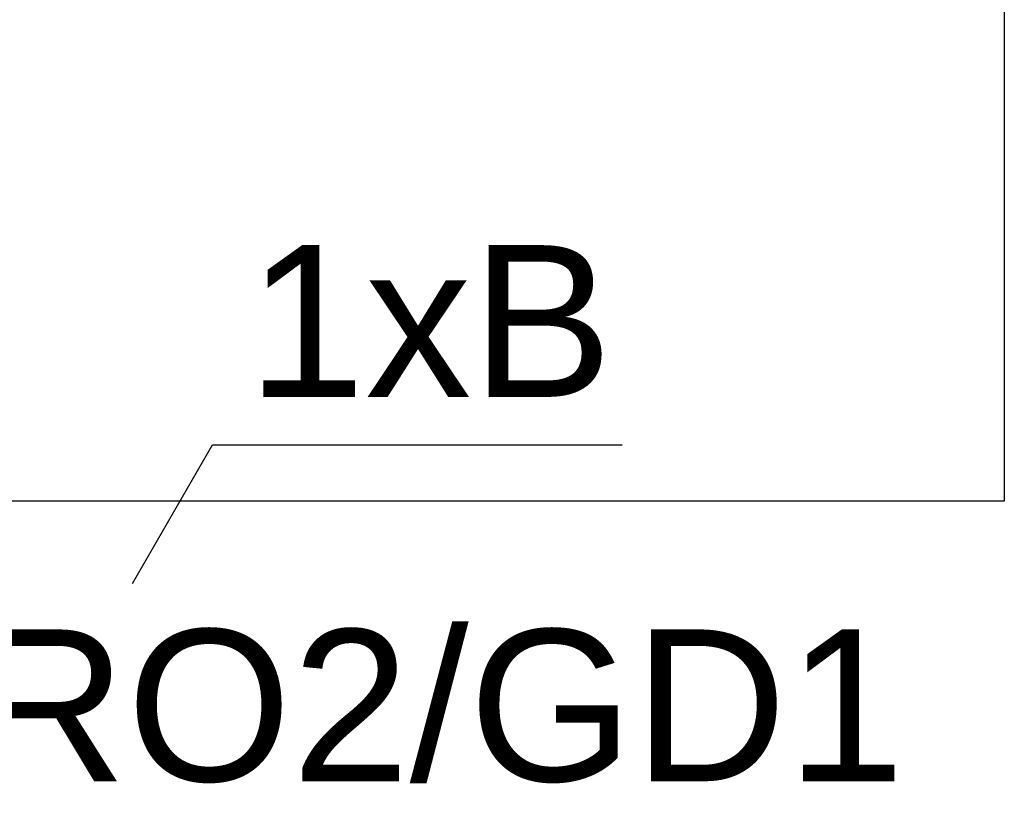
# Model space of a CAD drawing. Header units: millimetres. Extents: x 83969 to 163860, y -22594 to 4849.
# Tile 46 of 108: x 163525.86 to 163535.58, y -21409.31 to -21401.42. Entities that reach past the tile are written whole.
import ezdxf

# ---------------------------------------------------------------- set-up
doc = ezdxf.new("R2010")
doc.units = ezdxf.units.MM
for name, color, linetype in [('! PT Instalacja niskoprądowa', 1, 'Continuous'), ('! PT Oświetlenie Adresy', 1, 'Continuous'), ('00 CCTV IP - MIWI', 10, 'Continuous')]:
    doc.layers.add(name, color=color, linetype=linetype)
doc.styles.add('Arial', font='arial.ttf')
doc.styles.get("Standard").update_dxf_attribs({"font": 'arial.ttf'})

msp = doc.modelspace()

# ---------------------------------------------------------------- linework, layer by layer
at = {"layer": '! PT Instalacja niskoprądowa'}
msp.add_lwpolyline([(163535.5801, -21397.5491), (163535.5801, -21406.1807), (163525.0449, -21406.1807)], dxfattribs=at)
at = {"layer": '00 CCTV IP - MIWI', "color": 1}
for p, q in [((163526.9704, -21406.9912), (163527.7603, -21405.6229)), ((163527.7603, -21405.6229), (163531.8059, -21405.6229))]:
    msp.add_line(p, q, dxfattribs=at)

# ---------------------------------------------------------------- texts
at = {"layer": '! PT Oświetlenie Adresy', "insert": (163525.3993, -21407.4464), "char_height": 1.5, "attachment_point": 1, "style": 'Arial', "bg_fill": 3, "box_fill_scale": 1, "bg_fill_color": 256, "bg_fill_true_color": 13158600, "bg_fill_transparency": 0}
msp.add_mtext('RO2/GD1', dxfattribs=at)
at = {"layer": '00 CCTV IP - MIWI', "color": 1, "insert": (163528.1027, -21403.6495), "char_height": 1.5, "attachment_point": 1}
msp.add_mtext_dynamic_manual_height_columns('1xB', width=0.175652, gutter_width=0.005, heights=[-2.0708], dxfattribs=at)

doc.saveas('drawing.dxf')
